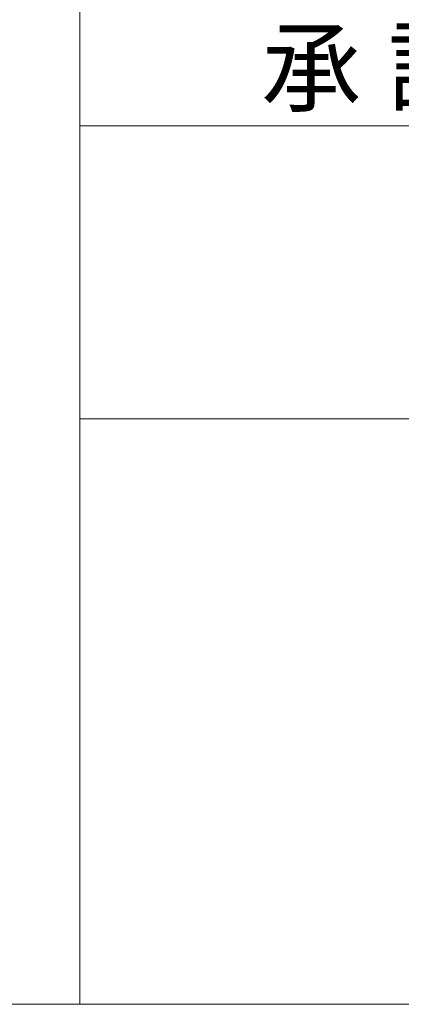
# Model space of a CAD drawing. Header units: millimetres. Extents: x -46 to 5058, y -79 to 3597.
# Tile 3 of 10: x 3920 to 3983, y 60 to 221. Entities that reach past the tile are written whole.
import ezdxf

# ---------------------------------------------------------------- set-up
doc = ezdxf.new("R2010")
doc.units = ezdxf.units.MM
doc.layers.get('0').update_dxf_attribs({"color": 157, "lineweight": 0})
doc.layers.add('1', color=72, linetype='Continuous', lineweight=0)
doc.layers.add('2', color=176, linetype='Continuous', lineweight=0)
doc.styles.add('JIS', font='txt')

# ---------------------------------------------------------------- blocks, each defined once
blk = doc.blocks.new('TITLE_BLOCK', base_point=(4980, 60))
at = {"layer": '1', "color": 176, "linetype": 'Continuous', "lineweight": 0, "true_color": 0x000080}
blk.add_line((4980, 60), (3930, 60), dxfattribs=at)
at = {"layer": '2', "color": 176, "linetype": 'Continuous', "lineweight": 0, "true_color": 0x000080}
for p, q in [((3930, 450), (3930, 60)), ((3930, 450), (3930, 60)), ((3930, 204), (4980, 204)), ((3930, 156), (4980, 156)), ((3930, 60), (4980, 60))]:
    blk.add_line(p, q, dxfattribs=at)
at = {"layer": '2', "color": 176, "linetype": 'Continuous', "lineweight": 0, "true_color": 0x000080, "insert": (3959.76, 219.65), "char_height": 12, "width": 1924.213, "attachment_point": 1, "style": 'JIS'}
blk.add_mtext('{\\fＭＳ Ｐ明朝|b0|i0|c0|p0;承 認   Approved}', dxfattribs=at)
blk = doc.blocks.new('FORMAT')
at = {"color": 157, "linetype": 'Continuous', "lineweight": 0, "true_color": 0x44607b}
blk.add_line((150, 60), (4980, 60), dxfattribs=at)
at = {"color": 190, "linetype": 'Continuous', "lineweight": 0, "true_color": 0x801eff}
blk.add_blockref('TITLE_BLOCK', (4980, 60), dxfattribs=at)

msp = doc.modelspace()

# ---------------------------------------------------------------- block references
at = {"color": 190, "linetype": 'Continuous', "lineweight": 0, "true_color": 0x801eff}
msp.add_blockref('FORMAT', (0, 0), dxfattribs=at)

doc.saveas('drawing.dxf')
